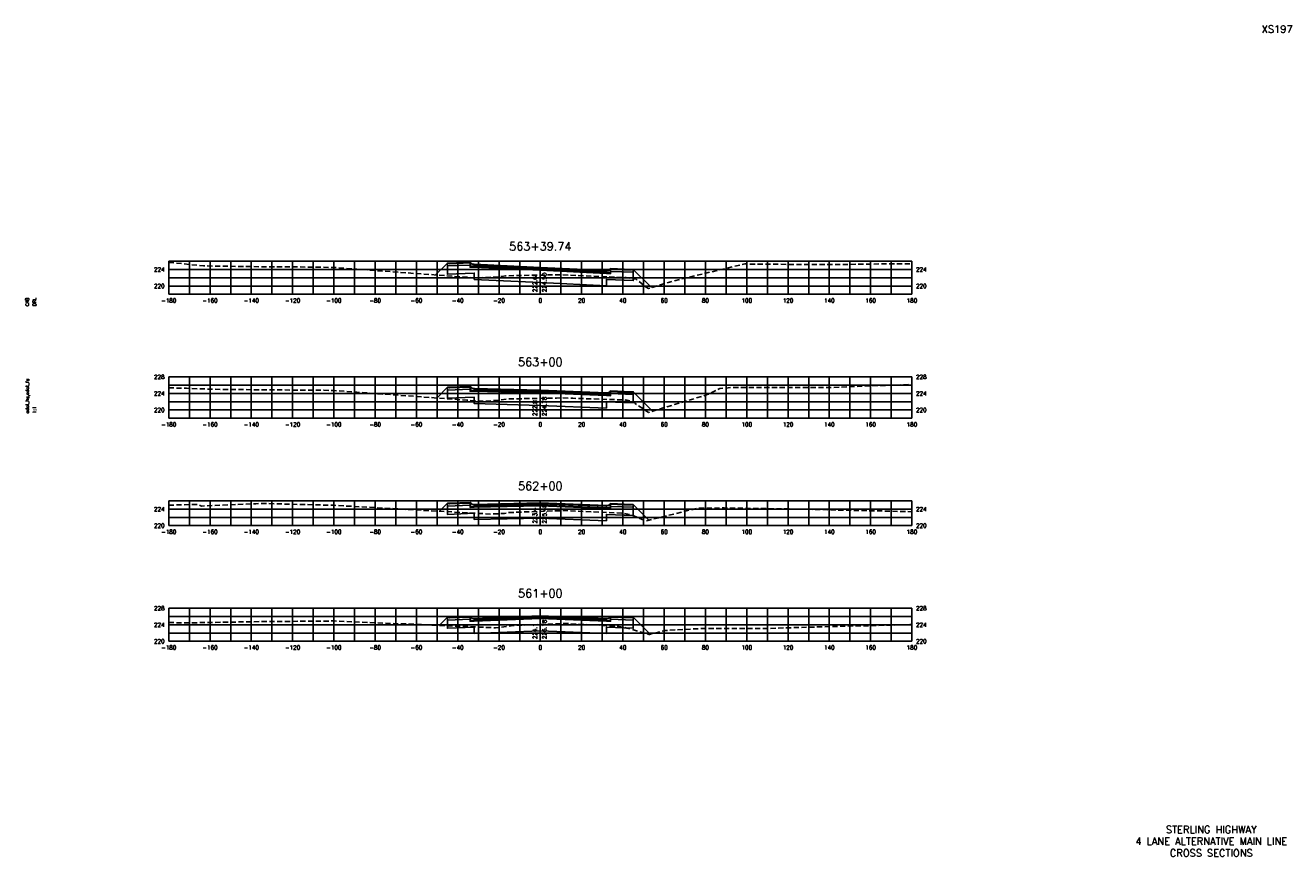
# Model space of a CAD drawing. Extents: x 37 to 9410, y 16 to 8218.
# Tile 80 of 110: x 8797 to 9410, y 2096 to 2498. Entities that reach past the tile are written whole.
import ezdxf
from ezdxf.enums import TextEntityAlignment as Align

# ---------------------------------------------------------------- set-up
doc = ezdxf.new("R2010")
doc.units = 0
doc.header["$LTSCALE"] = 20
doc.header["$MEASUREMENT"] = 0
doc.linetypes.add('HIDDEN_050%', pattern=[0.1875, 0.125, -0.0625])
for name, color, linetype in [('S-AT-TXT175', 6, 'Continuous'), ('S-AT-TXT80', 1, 'Continuous'), ('XDATUM', 3, 'Continuous'), ('XEG', 1, 'HIDDEN_050%'), ('XFG', 2, 'Continuous'), ('XGRID', 251, 'Continuous'), ('XGRIDT', 2, 'Continuous'), ('XREF-BORDER', 7, 'Continuous')]:
    doc.layers.add(name, color=color, linetype=linetype)
doc.styles.add('L100', font='simplex.shx', dxfattribs={"height": 2})
doc.styles.add('L175', font='ROMANSM.shx', dxfattribs={"height": 3.5})
doc.styles.add('L80', font='ROMANSM.shx', dxfattribs={"height": 1.6})

# ---------------------------------------------------------------- blocks, each defined once
blk = doc.blocks.new('03025_00_att1')
at = {"layer": 'S-AT-TXT175', "style": 'L175'}
for tag, p in [('NUM', (32.402, 20.822)), ('LINE1', (30.64, 1.444)), ('LINE2', (30.64, 1.161)), ('LINE3', (30.64, 0.877))]:
    blk.add_attdef(tag, text='', height=0.175, dxfattribs=at).set_placement(p, align=Align.CENTER)
at = {"layer": 'S-AT-TXT80', "style": 'L80'}
for tag, p in [('DESIGNED', (2.094, 14.201)), ('CHECKED', (2.265, 14.201)), ('DRAFTED', (2.436, 14.201)), ('PSCALE', (2.265, 11.605)), ('PCTB', (2.094, 11.605)), ('PVIEW', (2.436, 11.605))]:
    blk.add_attdef(tag, p, '', height=0.08, rotation=90, dxfattribs=at)

msp = doc.modelspace()

# ---------------------------------------------------------------- linework, layer by layer
at = {"layer": 'XDATUM', "flags": 128}
for points in [[(8995.33, 2377.36), (9001.05, 2383.07), (9001.05, 2377.73), (9014.05, 2378.25), (9014.05, 2375.2), (9046.05, 2373.67), (9078.05, 2372.13), (9078.05, 2375.18), (9091.05, 2374.66), (9091.05, 2380), (9099.84, 2371.22)], [(8995.84, 2317.78), (9001.05, 2322.99), (9001.05, 2317.65), (9014.05, 2318.17), (9014.05, 2315.12), (9046.05, 2314.22), (9078.05, 2312.94), (9078.05, 2315.99), (9091.05, 2315.47), (9091.05, 2320.81), (9100.45, 2311.41)], [(8997.22, 2262.97), (9001.05, 2266.79), (9001.05, 2261.45), (9014.05, 2261.97), (9014.05, 2258.92), (9046.05, 2259.62), (9078.05, 2258.34), (9078.05, 2261.39), (9091.05, 2260.87), (9091.05, 2266.21), (9098.65, 2258.62)], [(8997.12, 2207.68), (9001.05, 2211.61), (9001.05, 2206.27), (9014.05, 2206.79), (9014.05, 2203.74), (9046.05, 2205.02), (9078.05, 2203.74), (9078.05, 2206.79), (9091.05, 2206.27), (9091.05, 2211.61), (9099.24, 2203.43)]]:
    msp.add_lwpolyline(points, dxfattribs=at)
at = {"layer": 'XEG', "flags": 128}
for points in [[(8866.05, 2383.41), (8868.45, 2383.25), (8882.93, 2381.75), (8919.19, 2381.22), (8927.12, 2381.27), (8945.75, 2381), (8992.09, 2377.59), (9015.12, 2375.91), (9023.87, 2376.31), (9026.51, 2376.5), (9027.45, 2376.67), (9029.24, 2376.96), (9037.76, 2377.13), (9046.05, 2377.28), (9056.42, 2377.47), (9077.99, 2376.46), (9087.6, 2376.14), (9091.51, 2375.52), (9092.5, 2375.29), (9096.38, 2372.15), (9098.42, 2370.79), (9110.54, 2374.45), (9145.04, 2382.69), (9159.74, 2382.52), (9193.67, 2382.34), (9201.6, 2382.62), (9226.05, 2382.75)], [(8866.05, 2322.71), (8874.6, 2322.48), (8887.14, 2322.02), (8910.17, 2321.75), (8941.18, 2321.52), (8945.65, 2321.45), (9010.53, 2316.71), (9018.34, 2316.18), (9026.03, 2316.73), (9026.64, 2316.76), (9026.85, 2316.8), (9029.6, 2317.3), (9046.05, 2317.62), (9053.88, 2317.77), (9056.58, 2317.86), (9061.72, 2317.65), (9087.41, 2316.81), (9088.18, 2316.79), (9090.95, 2316.14), (9092.04, 2315.11), (9098.48, 2310.81), (9127.42, 2319.56), (9133.01, 2322.35), (9135.93, 2322.62), (9138.63, 2322.84), (9146.56, 2322.82), (9187.25, 2322.88), (9195.74, 2323.28), (9226.05, 2324.34)], [(8866.05, 2265.9), (8880.3, 2266.29), (8881.98, 2265.49), (8895.61, 2266.04), (8908.19, 2266.62), (8910.49, 2266.73), (8912.41, 2266.71), (8945.94, 2265.82), (9019, 2261.75), (9022.26, 2261.58), (9028.34, 2261.86), (9028.5, 2261.88), (9028.65, 2261.89), (9030.94, 2262.34), (9031.86, 2262.37), (9046.05, 2262.89), (9057.85, 2263.31), (9059.09, 2263.25), (9085.84, 2262.07), (9089.41, 2261.41), (9089.57, 2261.38), (9096.86, 2258.34), (9097.23, 2258.24), (9098.19, 2258.5), (9122.5, 2264.5), (9135.04, 2264.53), (9171.12, 2263.98), (9212.8, 2263.06), (9219.6, 2262.87), (9223.31, 2262.77), (9226.05, 2262.75)], [(8866.05, 2209.05), (8877.65, 2208.91), (8881.86, 2209.04), (8892.81, 2209.22), (8909.87, 2209.5), (8946.18, 2209.84), (9015.15, 2206.92), (9024.19, 2206.52), (9024.34, 2206.54), (9029.45, 2207.08), (9033.08, 2207.66), (9033.22, 2207.68), (9046.05, 2208.14), (9058.59, 2208.58), (9058.95, 2208.6), (9083.96, 2207.25), (9084.27, 2207.24), (9084.31, 2207.23), (9087.95, 2206.4), (9088.06, 2206.37), (9088.22, 2206.32), (9098.83, 2203.32), (9098.92, 2203.35), (9106.37, 2205.22), (9123.52, 2206.13), (9154.99, 2206.19), (9198.57, 2207.45), (9203.62, 2207.49), (9226.05, 2208.07)]]:
    msp.add_lwpolyline(points, dxfattribs=at)
at = {"layer": 'XFG', "flags": 128}
for points in [[(9001.05, 2383.07), (9001.05, 2383.07), (8995.33, 2377.36)], [(9012.05, 2383.17), (9002.05, 2382.77), (9002.05, 2383.11), (9001.05, 2383.07), (9001.05, 2381.73), (9012.05, 2382.17), (9012.05, 2383.17)], [(9046.05, 2379.67), (9014.05, 2381.2), (9012.05, 2381.12), (9012.05, 2382.17), (9001.05, 2381.73), (9001.05, 2377.73), (9014.05, 2378.25), (9014.05, 2375.2), (9046.05, 2373.67)], [(9012.05, 2383.51), (9002.05, 2383.11), (9002.05, 2382.77), (9012.05, 2383.17), (9012.05, 2383.51)], [(9012.05, 2383.51), (9012.05, 2381.62), (9012.81, 2381.59), (9014.05, 2381.54), (9014.05, 2382.54), (9014.05, 2382.54), (9012.81, 2382.59), (9012.59, 2383.08), (9012.29, 2383.41), (9012.05, 2383.51)], [(9046.05, 2380.01), (9014.05, 2381.54), (9012.05, 2381.62), (9012.05, 2381.12), (9014.05, 2381.2), (9046.05, 2379.67)], [(9046.05, 2381.01), (9014.05, 2382.54), (9014.05, 2382.2), (9046.05, 2380.67)], [(9046.05, 2380.67), (9014.05, 2382.2), (9014.05, 2381.54), (9046.05, 2380.01)], [(9046.05, 2381.01), (9078.05, 2379.47), (9078.05, 2379.13), (9046.05, 2380.67)], [(9046.05, 2380.67), (9078.05, 2379.13), (9078.05, 2378.47), (9046.05, 2380.01)], [(9046.05, 2380.01), (9078.05, 2378.47), (9078.05, 2378.47), (9080.05, 2378.55), (9080.05, 2378.05), (9078.05, 2378.13), (9046.05, 2379.67)], [(9046.05, 2379.67), (9078.05, 2378.13), (9080.05, 2378.05), (9080.05, 2379.1), (9091.05, 2378.66), (9091.05, 2374.66), (9078.05, 2375.18), (9078.05, 2372.13), (9046.05, 2373.67)], [(9080.05, 2380.44), (9080.05, 2378.55), (9079.29, 2378.52), (9078.05, 2378.47), (9078.05, 2379.47), (9078.05, 2379.47), (9079.29, 2379.52), (9079.51, 2380.01), (9079.81, 2380.33), (9080.05, 2380.44)], [(9080.05, 2380.44), (9080.05, 2380.1), (9090.05, 2379.7), (9090.05, 2380.04), (9080.05, 2380.44)], [(9080.05, 2380.1), (9080.05, 2379.1), (9091.05, 2378.66), (9091.05, 2380), (9090.05, 2380.04), (9090.05, 2379.7), (9080.05, 2380.1)], [(9091.05, 2380), (9091.05, 2380), (9099.84, 2371.22)], [(9012.05, 2323.43), (9002.05, 2323.03), (9002.05, 2322.69), (9012.05, 2323.09), (9012.05, 2323.43)], [(9012.05, 2323.43), (9012.05, 2321.54), (9012.81, 2321.51), (9014.05, 2321.46), (9014.05, 2322.46), (9014.05, 2322.46), (9012.81, 2322.51), (9012.59, 2323), (9012.29, 2323.33), (9012.05, 2323.43)], [(9001.05, 2322.99), (9001.05, 2322.99), (8995.84, 2317.78)], [(9012.05, 2323.09), (9002.05, 2322.69), (9002.05, 2323.03), (9001.05, 2322.99), (9001.05, 2321.65), (9012.05, 2322.09), (9012.05, 2323.09)], [(9046.05, 2320.22), (9014.05, 2321.12), (9012.05, 2321.04), (9012.05, 2322.09), (9001.05, 2321.65), (9001.05, 2317.65), (9014.05, 2318.17), (9014.05, 2315.12), (9046.05, 2314.22)], [(9046.05, 2320.56), (9014.05, 2321.46), (9012.05, 2321.54), (9012.05, 2321.04), (9014.05, 2321.12), (9046.05, 2320.22)], [(9046.05, 2321.56), (9014.05, 2322.46), (9014.05, 2322.12), (9046.05, 2321.22)], [(9046.05, 2321.22), (9014.05, 2322.12), (9014.05, 2321.46), (9046.05, 2320.56)], [(9046.05, 2321.56), (9078.05, 2320.28), (9078.05, 2319.94), (9046.05, 2321.22)], [(9046.05, 2321.22), (9078.05, 2319.94), (9078.05, 2319.28), (9046.05, 2320.56)], [(9046.05, 2320.56), (9078.05, 2319.28), (9078.05, 2319.28), (9080.05, 2319.36), (9080.05, 2318.86), (9078.05, 2318.94), (9046.05, 2320.22)], [(9046.05, 2320.22), (9078.05, 2318.94), (9080.05, 2318.86), (9080.05, 2319.91), (9091.05, 2319.47), (9091.05, 2315.47), (9078.05, 2315.99), (9078.05, 2312.94), (9046.05, 2314.22)], [(9080.05, 2321.25), (9080.05, 2319.36), (9079.29, 2319.33), (9078.05, 2319.28), (9078.05, 2320.28), (9078.05, 2320.28), (9079.29, 2320.33), (9079.51, 2320.82), (9079.81, 2321.15), (9080.05, 2321.25)], [(9080.05, 2321.25), (9080.05, 2320.91), (9090.05, 2320.51), (9090.05, 2320.85), (9080.05, 2321.25)], [(9080.05, 2320.91), (9080.05, 2319.91), (9091.05, 2319.47), (9091.05, 2320.81), (9090.05, 2320.85), (9090.05, 2320.51), (9080.05, 2320.91)], [(9091.05, 2320.81), (9091.05, 2320.81), (9100.45, 2311.41)], [(9001.05, 2266.79), (9001.05, 2266.79), (8997.22, 2262.97)], [(9012.05, 2266.89), (9002.05, 2266.49), (9002.05, 2266.83), (9001.05, 2266.79), (9001.05, 2265.45), (9012.05, 2265.89), (9012.05, 2266.89)], [(9046.05, 2265.62), (9014.05, 2264.92), (9012.05, 2264.84), (9012.05, 2265.89), (9001.05, 2265.45), (9001.05, 2261.45), (9014.05, 2261.97), (9014.05, 2258.92), (9046.05, 2259.62)], [(9012.05, 2267.23), (9002.05, 2266.83), (9002.05, 2266.49), (9012.05, 2266.89), (9012.05, 2267.23)], [(9012.05, 2267.23), (9012.05, 2265.34), (9012.81, 2265.31), (9014.05, 2265.26), (9014.05, 2266.26), (9014.05, 2266.26), (9012.81, 2266.31), (9012.59, 2266.8), (9012.29, 2267.13), (9012.05, 2267.23)], [(9046.05, 2265.96), (9014.05, 2265.26), (9012.05, 2265.34), (9012.05, 2264.84), (9014.05, 2264.92), (9046.05, 2265.62)], [(9046.05, 2266.96), (9014.05, 2266.26), (9014.05, 2265.92), (9046.05, 2266.62)], [(9046.05, 2266.62), (9014.05, 2265.92), (9014.05, 2265.26), (9046.05, 2265.96)], [(9046.05, 2266.96), (9078.05, 2265.68), (9078.05, 2265.34), (9046.05, 2266.62)], [(9046.05, 2266.62), (9078.05, 2265.34), (9078.05, 2264.68), (9046.05, 2265.96)], [(9046.05, 2265.96), (9078.05, 2264.68), (9078.05, 2264.68), (9080.05, 2264.76), (9080.05, 2264.26), (9078.05, 2264.34), (9046.05, 2265.62)], [(9046.05, 2265.62), (9078.05, 2264.34), (9080.05, 2264.26), (9080.05, 2265.31), (9091.05, 2264.87), (9091.05, 2260.87), (9078.05, 2261.39), (9078.05, 2258.34), (9046.05, 2259.62)], [(9080.05, 2266.65), (9080.05, 2264.76), (9079.29, 2264.73), (9078.05, 2264.68), (9078.05, 2265.68), (9078.05, 2265.68), (9079.29, 2265.73), (9079.51, 2266.22), (9079.81, 2266.55), (9080.05, 2266.65)], [(9080.05, 2266.65), (9080.05, 2266.31), (9090.05, 2265.91), (9090.05, 2266.25), (9080.05, 2266.65)], [(9080.05, 2266.31), (9080.05, 2265.31), (9091.05, 2264.87), (9091.05, 2266.21), (9090.05, 2266.25), (9090.05, 2265.91), (9080.05, 2266.31)], [(9091.05, 2266.21), (9091.05, 2266.21), (9098.65, 2258.62)], [(9001.05, 2211.61), (9001.05, 2211.61), (8997.12, 2207.68)], [(9012.05, 2211.71), (9002.05, 2211.31), (9002.05, 2211.65), (9001.05, 2211.61), (9001.05, 2210.27), (9012.05, 2210.71), (9012.05, 2211.71)], [(9046.05, 2211.02), (9014.05, 2209.74), (9012.05, 2209.66), (9012.05, 2210.71), (9001.05, 2210.27), (9001.05, 2206.27), (9014.05, 2206.79), (9014.05, 2203.74), (9046.05, 2205.02)], [(9012.05, 2212.05), (9002.05, 2211.65), (9002.05, 2211.31), (9012.05, 2211.71), (9012.05, 2212.05)], [(9012.05, 2212.05), (9012.05, 2210.16), (9012.81, 2210.13), (9014.05, 2210.08), (9014.05, 2211.08), (9014.05, 2211.08), (9012.81, 2211.13), (9012.59, 2211.62), (9012.29, 2211.95), (9012.05, 2212.05)], [(9046.05, 2211.36), (9014.05, 2210.08), (9012.05, 2210.16), (9012.05, 2209.66), (9014.05, 2209.74), (9046.05, 2211.02)], [(9046.05, 2212.36), (9014.05, 2211.08), (9014.05, 2210.74), (9046.05, 2212.02)], [(9046.05, 2212.02), (9014.05, 2210.74), (9014.05, 2210.08), (9046.05, 2211.36)], [(9046.05, 2212.36), (9078.05, 2211.08), (9078.05, 2210.74), (9046.05, 2212.02)], [(9046.05, 2212.02), (9078.05, 2210.74), (9078.05, 2210.08), (9046.05, 2211.36)], [(9046.05, 2211.36), (9078.05, 2210.08), (9078.05, 2210.08), (9080.05, 2210.16), (9080.05, 2209.66), (9078.05, 2209.74), (9046.05, 2211.02)], [(9046.05, 2211.02), (9078.05, 2209.74), (9080.05, 2209.66), (9080.05, 2210.71), (9091.05, 2210.27), (9091.05, 2206.27), (9078.05, 2206.79), (9078.05, 2203.74), (9046.05, 2205.02)], [(9080.05, 2212.05), (9080.05, 2210.16), (9079.29, 2210.13), (9078.05, 2210.08), (9078.05, 2211.08), (9078.05, 2211.08), (9079.29, 2211.13), (9079.51, 2211.62), (9079.81, 2211.95), (9080.05, 2212.05)], [(9080.05, 2212.05), (9080.05, 2211.71), (9090.05, 2211.31), (9090.05, 2211.65), (9080.05, 2212.05)], [(9080.05, 2211.71), (9080.05, 2210.71), (9091.05, 2210.27), (9091.05, 2211.61), (9090.05, 2211.65), (9090.05, 2211.31), (9080.05, 2211.71)], [(9091.05, 2211.61), (9091.05, 2211.61), (9099.24, 2203.43)]]:
    msp.add_lwpolyline(points, dxfattribs=at)
at = {"layer": 'XGRID'}
for p, q in [((8866.05, 2368), (8866.05, 2384)), ((8866.05, 2384), (9226.05, 2384)), ((8866.05, 2380), (9226.05, 2380)), ((8876.05, 2368), (8876.05, 2384)), ((8886.05, 2368), (8886.05, 2384)), ((8896.05, 2368), (8896.05, 2384)), ((8906.05, 2368), (8906.05, 2384)), ((8916.05, 2368), (8916.05, 2384)), ((8926.05, 2368), (8926.05, 2384)), ((8936.05, 2368), (8936.05, 2384)), ((8946.05, 2368), (8946.05, 2384)), ((8956.05, 2368), (8956.05, 2384)), ((8966.05, 2368), (8966.05, 2384)), ((8976.05, 2368), (8976.05, 2384)), ((8986.05, 2368), (8986.05, 2384)), ((8996.05, 2368), (8996.05, 2384)), ((9006.05, 2368), (9006.05, 2384)), ((9016.05, 2368), (9016.05, 2384)), ((9026.05, 2368), (9026.05, 2384)), ((9036.05, 2368), (9036.05, 2384)), ((9046.05, 2368), (9046.05, 2384)), ((9056.05, 2368), (9056.05, 2384)), ((9066.05, 2368), (9066.05, 2384)), ((9076.05, 2368), (9076.05, 2384)), ((9086.05, 2368), (9086.05, 2384)), ((9096.05, 2368), (9096.05, 2384)), ((9106.05, 2368), (9106.05, 2384)), ((9116.05, 2368), (9116.05, 2384)), ((9126.05, 2368), (9126.05, 2384)), ((9136.05, 2368), (9136.05, 2384)), ((9146.05, 2368), (9146.05, 2384)), ((9156.05, 2368), (9156.05, 2384)), ((9166.05, 2368), (9166.05, 2384)), ((9176.05, 2368), (9176.05, 2384)), ((9186.05, 2368), (9186.05, 2384)), ((9196.05, 2368), (9196.05, 2384)), ((9206.05, 2368), (9206.05, 2384)), ((9216.05, 2368), (9216.05, 2384)), ((9226.05, 2368), (9226.05, 2384)), ((8866.05, 2376), (9226.05, 2376)), ((8866.05, 2372), (9226.05, 2372)), ((8866.05, 2368), (9226.05, 2368)), ((8866.05, 2308), (8866.05, 2328)), ((8866.05, 2328), (9226.05, 2328)), ((8866.05, 2324), (9226.05, 2324)), ((8876.05, 2308), (8876.05, 2328)), ((8886.05, 2308), (8886.05, 2328)), ((8896.05, 2308), (8896.05, 2328)), ((8906.05, 2308), (8906.05, 2328)), ((8916.05, 2308), (8916.05, 2328)), ((8926.05, 2308), (8926.05, 2328)), ((8936.05, 2308), (8936.05, 2328)), ((8946.05, 2308), (8946.05, 2328)), ((8956.05, 2308), (8956.05, 2328)), ((8966.05, 2308), (8966.05, 2328)), ((8976.05, 2308), (8976.05, 2328)), ((8986.05, 2308), (8986.05, 2328)), ((8996.05, 2308), (8996.05, 2328)), ((9006.05, 2308), (9006.05, 2328)), ((9016.05, 2308), (9016.05, 2328)), ((9026.05, 2308), (9026.05, 2328)), ((9036.05, 2308), (9036.05, 2328)), ((9046.05, 2308), (9046.05, 2328)), ((9056.05, 2308), (9056.05, 2328)), ((9066.05, 2308), (9066.05, 2328)), ((9076.05, 2308), (9076.05, 2328)), ((9086.05, 2308), (9086.05, 2328)), ((9096.05, 2308), (9096.05, 2328)), ((9106.05, 2308), (9106.05, 2328)), ((9116.05, 2308), (9116.05, 2328)), ((9126.05, 2308), (9126.05, 2328)), ((9136.05, 2308), (9136.05, 2328)), ((9146.05, 2308), (9146.05, 2328)), ((9156.05, 2308), (9156.05, 2328)), ((9166.05, 2308), (9166.05, 2328)), ((9176.05, 2308), (9176.05, 2328)), ((9186.05, 2308), (9186.05, 2328)), ((9196.05, 2308), (9196.05, 2328)), ((9206.05, 2308), (9206.05, 2328)), ((9216.05, 2308), (9216.05, 2328)), ((9226.05, 2308), (9226.05, 2328)), ((8866.05, 2320), (9226.05, 2320)), ((8866.05, 2316), (9226.05, 2316)), ((8866.05, 2312), (9226.05, 2312)), ((8866.05, 2308), (9226.05, 2308)), ((8866.05, 2256), (8866.05, 2268)), ((8866.05, 2268), (9226.05, 2268)), ((8876.05, 2256), (8876.05, 2268)), ((8886.05, 2256), (8886.05, 2268)), ((8896.05, 2256), (8896.05, 2268)), ((8906.05, 2256), (8906.05, 2268)), ((8916.05, 2256), (8916.05, 2268)), ((8926.05, 2256), (8926.05, 2268)), ((8936.05, 2256), (8936.05, 2268)), ((8946.05, 2256), (8946.05, 2268)), ((8956.05, 2256), (8956.05, 2268)), ((8966.05, 2256), (8966.05, 2268)), ((8976.05, 2256), (8976.05, 2268)), ((8986.05, 2256), (8986.05, 2268)), ((8996.05, 2256), (8996.05, 2268)), ((9006.05, 2256), (9006.05, 2268)), ((9016.05, 2256), (9016.05, 2268)), ((9026.05, 2256), (9026.05, 2268)), ((9036.05, 2256), (9036.05, 2268)), ((9046.05, 2256), (9046.05, 2268)), ((9056.05, 2256), (9056.05, 2268)), ((9066.05, 2256), (9066.05, 2268)), ((9076.05, 2256), (9076.05, 2268)), ((9086.05, 2256), (9086.05, 2268)), ((9096.05, 2256), (9096.05, 2268)), ((9106.05, 2256), (9106.05, 2268)), ((9116.05, 2256), (9116.05, 2268)), ((9126.05, 2256), (9126.05, 2268)), ((9136.05, 2256), (9136.05, 2268)), ((9146.05, 2256), (9146.05, 2268)), ((9156.05, 2256), (9156.05, 2268)), ((9166.05, 2256), (9166.05, 2268)), ((9176.05, 2256), (9176.05, 2268)), ((9186.05, 2256), (9186.05, 2268)), ((9196.05, 2256), (9196.05, 2268)), ((9206.05, 2256), (9206.05, 2268)), ((9216.05, 2256), (9216.05, 2268)), ((9226.05, 2256), (9226.05, 2268)), ((8866.05, 2264), (9226.05, 2264)), ((8866.05, 2260), (9226.05, 2260)), ((8866.05, 2256), (9226.05, 2256)), ((8866.05, 2200), (8866.05, 2216)), ((8866.05, 2216), (9226.05, 2216)), ((8876.05, 2200), (8876.05, 2216)), ((8886.05, 2200), (8886.05, 2216)), ((8896.05, 2200), (8896.05, 2216)), ((8906.05, 2200), (8906.05, 2216)), ((8916.05, 2200), (8916.05, 2216)), ((8926.05, 2200), (8926.05, 2216)), ((8936.05, 2200), (8936.05, 2216)), ((8946.05, 2200), (8946.05, 2216)), ((8956.05, 2200), (8956.05, 2216)), ((8966.05, 2200), (8966.05, 2216)), ((8976.05, 2200), (8976.05, 2216)), ((8986.05, 2200), (8986.05, 2216)), ((8996.05, 2200), (8996.05, 2216)), ((9006.05, 2200), (9006.05, 2216)), ((9016.05, 2200), (9016.05, 2216)), ((9026.05, 2200), (9026.05, 2216)), ((9036.05, 2200), (9036.05, 2216)), ((9046.05, 2200), (9046.05, 2216)), ((9056.05, 2200), (9056.05, 2216)), ((9066.05, 2200), (9066.05, 2216)), ((9076.05, 2200), (9076.05, 2216)), ((9086.05, 2200), (9086.05, 2216)), ((9096.05, 2200), (9096.05, 2216)), ((9106.05, 2200), (9106.05, 2216)), ((9116.05, 2200), (9116.05, 2216)), ((9126.05, 2200), (9126.05, 2216)), ((9136.05, 2200), (9136.05, 2216)), ((9146.05, 2200), (9146.05, 2216)), ((9156.05, 2200), (9156.05, 2216)), ((9166.05, 2200), (9166.05, 2216)), ((9176.05, 2200), (9176.05, 2216)), ((9186.05, 2200), (9186.05, 2216)), ((9196.05, 2200), (9196.05, 2216)), ((9206.05, 2200), (9206.05, 2216)), ((9216.05, 2200), (9216.05, 2216)), ((9226.05, 2200), (9226.05, 2216)), ((8866.05, 2212), (9226.05, 2212)), ((8866.05, 2208), (9226.05, 2208)), ((8866.05, 2204), (9226.05, 2204)), ((8866.05, 2200), (9226.05, 2200))]:
    msp.add_line(p, q, dxfattribs=at)

# ---------------------------------------------------------------- block references
at = {"layer": 'XREF-BORDER'}
ref = msp.add_blockref('03025_00_att1', (8756.45, 2078.23), dxfattribs=dict(at, xscale=20, yscale=20, zscale=20))
ref.add_attrib('LINE1', 'STERLING HIGHWAY', dxfattribs={"layer": 'S-AT-TXT175', "height": 3.5, "style": 'L175'}).set_placement((9371.07, 2107.1), align=Align.CENTER)
ref.add_attrib('LINE2', '4 LANE ALTERNATIVE MAIN LINE', dxfattribs={"layer": 'S-AT-TXT175', "height": 3.5, "style": 'L175'}).set_placement((9371.07, 2101.44), align=Align.CENTER)
ref.add_attrib('LINE3', 'CROSS SECTIONS', dxfattribs={"layer": 'S-AT-TXT175', "height": 3.5, "style": 'L175'}).set_placement((9371.07, 2095.77), align=Align.CENTER)
ref.add_attrib('NUM', 'XS197', dxfattribs={"layer": 'S-AT-TXT175', "height": 3.5, "style": 'L175'}).set_placement((9403, 2494.66), align=Align.CENTER)
ref.add_attrib('DESIGNED', 'CAB', (8798.34, 2362.25), dxfattribs={"layer": 'S-AT-TXT80', "height": 1.6, "rotation": 90, "style": 'L80'})
ref.add_attrib('CHECKED', 'DRL', (8801.75, 2362.25), dxfattribs={"layer": 'S-AT-TXT80', "height": 1.6, "rotation": 90, "style": 'L80'})
ref.add_attrib('PCTB', 'adot_hs,adot_fs', (8798.34, 2310.32), dxfattribs={"layer": 'S-AT-TXT80', "height": 1.6, "rotation": 90, "style": 'L80'})
ref.add_attrib('PSCALE', '1:1', (8801.75, 2310.32), dxfattribs={"layer": 'S-AT-TXT80', "height": 1.6, "rotation": 90, "style": 'L80'})

# ---------------------------------------------------------------- texts
at = {"layer": 'XGRIDT', "style": 'L100'}
for s, p in [('563+39.74', (9046.05, 2388)), ('563+00', (9046.05, 2332)), ('562+00', (9046.05, 2272)), ('561+00', (9046.05, 2220))]:
    msp.add_text(s, height=4, dxfattribs=at).set_placement(p, align=Align.BOTTOM_CENTER)
for s, p in [('224', (8864.05, 2380)), ('220', (8864.05, 2372)), ('228', (8864.05, 2328)), ('224', (8864.05, 2320)), ('220', (8864.05, 2312)), ('224', (8864.05, 2264)), ('220', (8864.05, 2256)), ('228', (8864.05, 2216)), ('224', (8864.05, 2208)), ('220', (8864.05, 2200))]:
    msp.add_text(s, height=2, dxfattribs=at).set_placement(p, align=Align.MIDDLE_RIGHT)
for s, p in [('224', (9228.05, 2380)), ('220', (9228.05, 2372)), ('228', (9228.05, 2328)), ('224', (9228.05, 2320)), ('220', (9228.05, 2312)), ('224', (9228.05, 2264)), ('220', (9228.05, 2256)), ('228', (9228.05, 2216)), ('224', (9228.05, 2208)), ('220', (9228.05, 2200))]:
    msp.add_text(s, height=2, dxfattribs=at).set_placement(p, align=Align.MIDDLE_LEFT)
for s, p in [('222.6', (9045.05, 2369)), ('222.8', (9045.05, 2309)), ('223.4', (9045.05, 2257)), ('224.1', (9045.05, 2201))]:
    msp.add_text(s, height=2, rotation=90, dxfattribs=at).set_placement(p, align=Align.BOTTOM_LEFT)
for s, p in [('224.50', (9047.05, 2369)), ('224.78', (9047.05, 2309)), ('225.48', (9047.05, 2257)), ('226.18', (9047.05, 2201))]:
    msp.add_text(s, height=2, rotation=90, dxfattribs=at).set_placement(p, align=Align.TOP_LEFT)
for s, p in [('-180', (8866.05, 2366)), ('-160', (8886.05, 2366)), ('-140', (8906.05, 2366)), ('-120', (8926.05, 2366)), ('-100', (8946.05, 2366)), ('-80', (8966.05, 2366)), ('-60', (8986.05, 2366)), ('-40', (9006.05, 2366)), ('-20', (9026.05, 2366)), ('0', (9046.05, 2366)), ('20', (9066.05, 2366)), ('40', (9086.05, 2366)), ('60', (9106.05, 2366)), ('80', (9126.05, 2366)), ('100', (9146.05, 2366)), ('120', (9166.05, 2366)), ('140', (9186.05, 2366)), ('160', (9206.05, 2366)), ('180', (9226.05, 2366)), ('-180', (8866.05, 2306)), ('-160', (8886.05, 2306)), ('-140', (8906.05, 2306)), ('-120', (8926.05, 2306)), ('-100', (8946.05, 2306)), ('-80', (8966.05, 2306)), ('-60', (8986.05, 2306)), ('-40', (9006.05, 2306)), ('-20', (9026.05, 2306)), ('0', (9046.05, 2306)), ('20', (9066.05, 2306)), ('40', (9086.05, 2306)), ('60', (9106.05, 2306)), ('80', (9126.05, 2306)), ('100', (9146.05, 2306)), ('120', (9166.05, 2306)), ('140', (9186.05, 2306)), ('160', (9206.05, 2306)), ('180', (9226.05, 2306)), ('-180', (8866.05, 2254)), ('-160', (8886.05, 2254)), ('-140', (8906.05, 2254)), ('-120', (8926.05, 2254)), ('-100', (8946.05, 2254)), ('-80', (8966.05, 2254)), ('-60', (8986.05, 2254)), ('-40', (9006.05, 2254)), ('-20', (9026.05, 2254)), ('0', (9046.05, 2254)), ('20', (9066.05, 2254)), ('40', (9086.05, 2254)), ('60', (9106.05, 2254)), ('80', (9126.05, 2254)), ('100', (9146.05, 2254)), ('120', (9166.05, 2254)), ('140', (9186.05, 2254)), ('160', (9206.05, 2254)), ('180', (9226.05, 2254)), ('-180', (8866.05, 2198)), ('-160', (8886.05, 2198)), ('-140', (8906.05, 2198)), ('-120', (8926.05, 2198)), ('-100', (8946.05, 2198)), ('-80', (8966.05, 2198)), ('-60', (8986.05, 2198)), ('-40', (9006.05, 2198)), ('-20', (9026.05, 2198)), ('0', (9046.05, 2198)), ('20', (9066.05, 2198)), ('40', (9086.05, 2198)), ('60', (9106.05, 2198)), ('80', (9126.05, 2198)), ('100', (9146.05, 2198)), ('120', (9166.05, 2198)), ('140', (9186.05, 2198)), ('160', (9206.05, 2198)), ('180', (9226.05, 2198))]:
    msp.add_text(s, height=2, dxfattribs=at).set_placement(p, align=Align.TOP_CENTER)

doc.saveas('drawing.dxf')
